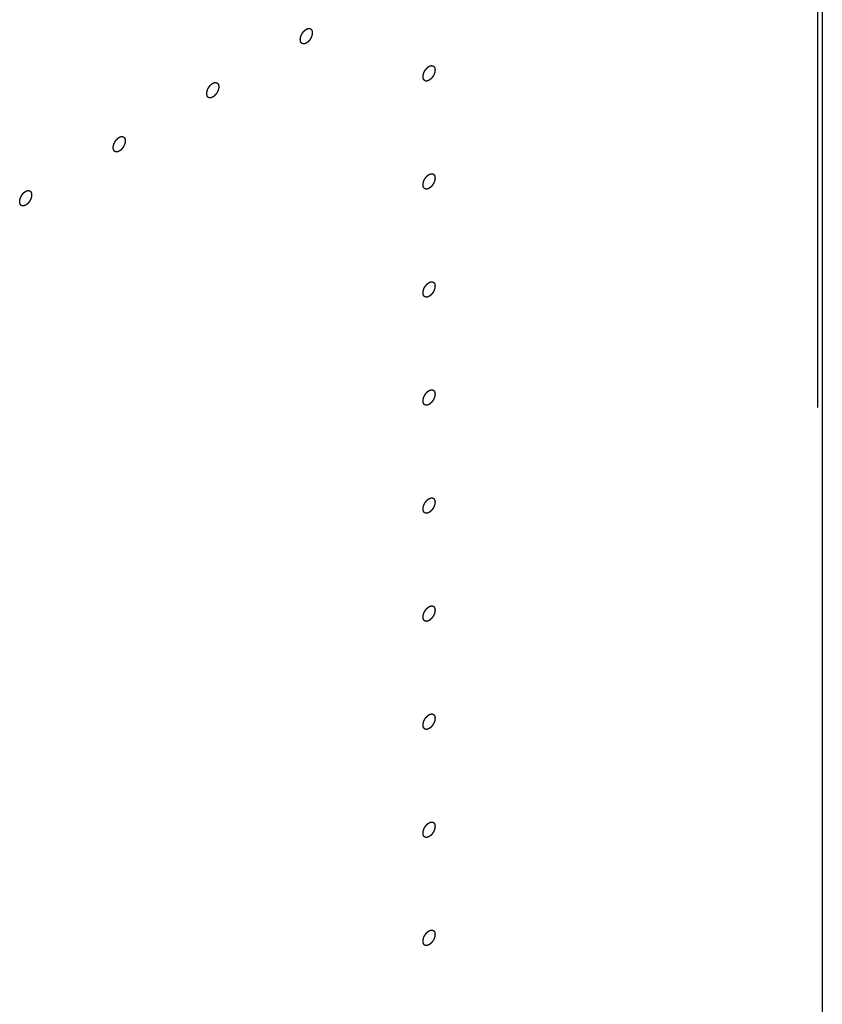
# Model space of a CAD drawing. Header units: inches. Extents: x 5 to 265, y 5 to 171.
# Tile 100 of 212: x 216.6 to 218.11, y 77.91 to 79.77. Entities that reach past the tile are written whole.
import ezdxf

# ---------------------------------------------------------------- set-up
doc = ezdxf.new("R2010")
doc.units = ezdxf.units.IN
doc.header["$LTSCALE"] = 14.96
doc.header["$MEASUREMENT"] = 0
doc.linetypes.add('HIDDEN', pattern=[0.2, 0.1, -0.1])
doc.layers.get('0').update_dxf_attribs({"linetype": 'CONTINUOUS'})
doc.layers.add('08_ALL_COSMETICS', color=7, linetype='CONTINUOUS')
doc.layers.add('DEFAULT_2', color=7, linetype='HIDDEN')

msp = doc.modelspace()

# ---------------------------------------------------------------- linework, layer by layer
at = {"color": 7, "linetype": 'Continuous'}
msp.add_line((218.1123, 71.1956), (218.1123, 137.3323), dxfattribs=at)
at = {"layer": '08_ALL_COSMETICS', "color": 7, "linetype": 'HIDDEN'}
for points in [[(217.1372, 79.7293), (217.1368, 79.7291), (217.1362, 79.7289), (217.1356, 79.7286), (217.1352, 79.7284), (217.135, 79.7282), (217.1347, 79.7282), (217.1343, 79.7281), (217.1339, 79.728), (217.1335, 79.7279), (217.1331, 79.7278), (217.1328, 79.7278), (217.1326, 79.7278), (217.1323, 79.7278), (217.1319, 79.7278), (217.1315, 79.7278), (217.1311, 79.7278), (217.1309, 79.7278), (217.1307, 79.7279), (217.1304, 79.728), (217.13, 79.7282), (217.1297, 79.7283), (217.1294, 79.7284), (217.1292, 79.7285), (217.129, 79.7286), (217.1288, 79.7288), (217.1285, 79.7291), (217.1282, 79.7293), (217.1279, 79.7295), (217.1277, 79.7296), (217.1276, 79.7299), (217.1275, 79.7301), (217.1272, 79.7305), (217.127, 79.7308), (217.1269, 79.7311), (217.1267, 79.7313), (217.1266, 79.7316), (217.1265, 79.7319), (217.1264, 79.7323), (217.1263, 79.7328), (217.1262, 79.7331), (217.1261, 79.7333), (217.126, 79.7337), (217.126, 79.7341), (217.126, 79.7346), (217.1259, 79.7351), (217.1259, 79.7355), (217.1258, 79.7358), (217.1259, 79.7362), (217.1259, 79.7366), (217.126, 79.7371), (217.126, 79.7377), (217.126, 79.7381), (217.126, 79.7385), (217.1261, 79.7388), (217.1262, 79.7393), (217.1264, 79.7399), (217.1266, 79.7406), (217.1267, 79.7413), (217.127, 79.742), (217.1272, 79.7427), (217.1275, 79.7434), (217.1277, 79.7441), (217.1281, 79.7448), (217.1284, 79.7456), (217.1288, 79.7463), (217.1291, 79.747), (217.1296, 79.7476), (217.13, 79.7483), (217.1304, 79.7489), (217.1309, 79.7496), (217.1314, 79.7501), (217.1318, 79.7507), (217.1323, 79.7513), (217.1328, 79.7519), (217.1333, 79.7524), (217.1339, 79.7529), (217.1343, 79.7533), (217.1347, 79.7536), (217.1349, 79.7539), (217.1352, 79.7541), (217.1356, 79.7543), (217.1362, 79.7548), (217.1368, 79.7552), (217.1372, 79.7554)], [(217.1372, 79.7554), (217.1375, 79.7556), (217.1381, 79.7558), (217.1387, 79.7561), (217.1391, 79.7563), (217.1394, 79.7565), (217.1396, 79.7565), (217.14, 79.7566), (217.1404, 79.7567), (217.1409, 79.7568), (217.1412, 79.7568), (217.1415, 79.7569), (217.1417, 79.7569), (217.142, 79.7569), (217.1424, 79.7569), (217.1429, 79.7569), (217.1432, 79.7568), (217.1434, 79.7569), (217.1436, 79.7568), (217.1439, 79.7567), (217.1443, 79.7565), (217.1447, 79.7564), (217.1449, 79.7563), (217.1452, 79.7562), (217.1453, 79.7561), (217.1456, 79.7559), (217.1459, 79.7556), (217.1462, 79.7554), (217.1464, 79.7552), (217.1466, 79.7551), (217.1467, 79.7548), (217.1469, 79.7546), (217.1471, 79.7542), (217.1473, 79.7539), (217.1475, 79.7536), (217.1476, 79.7534), (217.1477, 79.7531), (217.1478, 79.7528), (217.1479, 79.7524), (217.1481, 79.7519), (217.1482, 79.7516), (217.1483, 79.7513), (217.1483, 79.751), (217.1483, 79.7506), (217.1484, 79.7501), (217.1484, 79.7496), (217.1484, 79.7492), (217.1485, 79.7489), (217.1484, 79.7485), (217.1484, 79.7481), (217.1484, 79.7475), (217.1483, 79.747), (217.1483, 79.7465), (217.1483, 79.7462), (217.1482, 79.7459), (217.1481, 79.7454), (217.1479, 79.7448), (217.1478, 79.7441), (217.1477, 79.7434), (217.1474, 79.7427), (217.1471, 79.742), (217.1468, 79.7413), (217.1466, 79.7406), (217.1462, 79.7399), (217.1459, 79.7391), (217.1455, 79.7384), (217.1452, 79.7377), (217.1447, 79.7371), (217.1443, 79.7364), (217.1439, 79.7358), (217.1435, 79.7351), (217.143, 79.7345), (217.1425, 79.734), (217.142, 79.7334), (217.1415, 79.7328), (217.141, 79.7323), (217.1405, 79.7318), (217.14, 79.7314), (217.1397, 79.7311), (217.1394, 79.7308), (217.1391, 79.7306), (217.1387, 79.7304), (217.1381, 79.7299), (217.1375, 79.7295), (217.1372, 79.7293)], [(217.3691, 79.6591), (217.3687, 79.6589), (217.3682, 79.6586), (217.3675, 79.6583), (217.3672, 79.6582), (217.3669, 79.658), (217.3666, 79.658), (217.3663, 79.6579), (217.3658, 79.6578), (217.3654, 79.6577), (217.365, 79.6576), (217.3648, 79.6575), (217.3645, 79.6576), (217.3642, 79.6576), (217.3638, 79.6576), (217.3634, 79.6576), (217.3631, 79.6576), (217.3628, 79.6576), (217.3626, 79.6577), (217.3623, 79.6578), (217.362, 79.658), (217.3616, 79.6581), (217.3613, 79.6582), (217.3611, 79.6583), (217.3609, 79.6584), (217.3607, 79.6586), (217.3604, 79.6589), (217.3601, 79.6591), (217.3599, 79.6593), (217.3597, 79.6594), (217.3596, 79.6596), (217.3594, 79.6599), (217.3592, 79.6603), (217.359, 79.6606), (217.3588, 79.6609), (217.3586, 79.6611), (217.3586, 79.6613), (217.3585, 79.6617), (217.3583, 79.6621), (217.3582, 79.6625), (217.3581, 79.6629), (217.358, 79.6631), (217.358, 79.6635), (217.3579, 79.6639), (217.3579, 79.6644), (217.3578, 79.6649), (217.3578, 79.6653), (217.3578, 79.6656), (217.3578, 79.6659), (217.3578, 79.6664), (217.3579, 79.6669), (217.3579, 79.6675), (217.358, 79.6679), (217.358, 79.6683), (217.3581, 79.6686), (217.3582, 79.6691), (217.3583, 79.6697), (217.3585, 79.6704), (217.3586, 79.6711), (217.3589, 79.6718), (217.3591, 79.6725), (217.3594, 79.6732), (217.3596, 79.6739), (217.36, 79.6746), (217.3604, 79.6753), (217.3607, 79.676), (217.3611, 79.6768), (217.3615, 79.6774), (217.3619, 79.678), (217.3624, 79.6787), (217.3628, 79.6794), (217.3633, 79.6799), (217.3638, 79.6805), (217.3643, 79.6811), (217.3647, 79.6817), (217.3653, 79.6822), (217.3658, 79.6827), (217.3662, 79.6831), (217.3666, 79.6834), (217.3669, 79.6837), (217.3671, 79.6838), (217.3675, 79.6841), (217.3682, 79.6845), (217.3687, 79.6849), (217.3691, 79.6852)], [(217.3691, 79.6852), (217.3695, 79.6854), (217.37, 79.6856), (217.3707, 79.6859), (217.371, 79.6861), (217.3713, 79.6862), (217.3716, 79.6863), (217.3719, 79.6864), (217.3723, 79.6864), (217.3728, 79.6866), (217.3731, 79.6866), (217.3734, 79.6867), (217.3736, 79.6867), (217.374, 79.6867), (217.3744, 79.6867), (217.3748, 79.6866), (217.3751, 79.6866), (217.3754, 79.6866), (217.3756, 79.6865), (217.3759, 79.6864), (217.3762, 79.6863), (217.3766, 79.6862), (217.3769, 79.6861), (217.3771, 79.686), (217.3773, 79.6858), (217.3775, 79.6856), (217.3778, 79.6854), (217.3781, 79.6852), (217.3783, 79.685), (217.3785, 79.6848), (217.3786, 79.6846), (217.3788, 79.6843), (217.379, 79.684), (217.3792, 79.6837), (217.3794, 79.6834), (217.3796, 79.6832), (217.3796, 79.6829), (217.3797, 79.6826), (217.3799, 79.6821), (217.38, 79.6817), (217.3801, 79.6814), (217.3802, 79.6811), (217.3802, 79.6808), (217.3803, 79.6804), (217.3803, 79.6799), (217.3803, 79.6794), (217.3804, 79.679), (217.3804, 79.6787), (217.3804, 79.6783), (217.3803, 79.6779), (217.3803, 79.6773), (217.3803, 79.6768), (217.3802, 79.6763), (217.3802, 79.676), (217.3801, 79.6756), (217.38, 79.6752), (217.3799, 79.6746), (217.3797, 79.6739), (217.3796, 79.6732), (217.3793, 79.6725), (217.379, 79.6718), (217.3788, 79.671), (217.3785, 79.6703), (217.3782, 79.6696), (217.3778, 79.6689), (217.3774, 79.6682), (217.3771, 79.6675), (217.3767, 79.6669), (217.3762, 79.6662), (217.3758, 79.6656), (217.3754, 79.6649), (217.3749, 79.6643), (217.3744, 79.6637), (217.3739, 79.6632), (217.3735, 79.6625), (217.3729, 79.6621), (217.3724, 79.6616), (217.3719, 79.6612), (217.3716, 79.6609), (217.3713, 79.6606), (217.371, 79.6604), (217.3707, 79.6602), (217.37, 79.6597), (217.3695, 79.6593), (217.3691, 79.6591)], [(216.9604, 79.6272), (216.96, 79.6271), (216.9595, 79.6268), (216.9588, 79.6265), (216.9585, 79.6263), (216.9582, 79.6262), (216.9579, 79.6261), (216.9576, 79.6261), (216.9571, 79.626), (216.9567, 79.6259), (216.9563, 79.6258), (216.9561, 79.6257), (216.9558, 79.6257), (216.9555, 79.6257), (216.9551, 79.6258), (216.9547, 79.6258), (216.9544, 79.6258), (216.9541, 79.6258), (216.9539, 79.6259), (216.9536, 79.626), (216.9533, 79.6261), (216.9529, 79.6262), (216.9526, 79.6264), (216.9524, 79.6264), (216.9522, 79.6266), (216.952, 79.6268), (216.9517, 79.627), (216.9514, 79.6272), (216.9512, 79.6275), (216.951, 79.6276), (216.9509, 79.6278), (216.9507, 79.6281), (216.9505, 79.6284), (216.9502, 79.6288), (216.9501, 79.629), (216.9499, 79.6292), (216.9499, 79.6295), (216.9498, 79.6298), (216.9496, 79.6303), (216.9495, 79.6307), (216.9494, 79.631), (216.9493, 79.6313), (216.9493, 79.6316), (216.9492, 79.632), (216.9492, 79.6325), (216.9491, 79.633), (216.9491, 79.6334), (216.9491, 79.6337), (216.9491, 79.6341), (216.9491, 79.6345), (216.9492, 79.6351), (216.9492, 79.6356), (216.9493, 79.6361), (216.9493, 79.6364), (216.9494, 79.6368), (216.9495, 79.6372), (216.9496, 79.6378), (216.9498, 79.6385), (216.9499, 79.6392), (216.9502, 79.6399), (216.9504, 79.6407), (216.9507, 79.6414), (216.9509, 79.6421), (216.9513, 79.6428), (216.9517, 79.6435), (216.952, 79.6442), (216.9524, 79.6449), (216.9528, 79.6456), (216.9532, 79.6462), (216.9537, 79.6469), (216.9541, 79.6475), (216.9546, 79.6481), (216.9551, 79.6487), (216.9556, 79.6492), (216.956, 79.6499), (216.9566, 79.6503), (216.9571, 79.6508), (216.9575, 79.6512), (216.9579, 79.6516), (216.9581, 79.6518), (216.9584, 79.652), (216.9588, 79.6523), (216.9595, 79.6527), (216.96, 79.6531), (216.9604, 79.6534)], [(216.9604, 79.6534), (216.9608, 79.6535), (216.9613, 79.6538), (216.9619, 79.6541), (216.9623, 79.6542), (216.9626, 79.6544), (216.9628, 79.6544), (216.9632, 79.6545), (216.9636, 79.6546), (216.9641, 79.6547), (216.9644, 79.6548), (216.9647, 79.6549), (216.9649, 79.6548), (216.9653, 79.6548), (216.9657, 79.6548), (216.9661, 79.6548), (216.9664, 79.6548), (216.9667, 79.6548), (216.9669, 79.6547), (216.9672, 79.6546), (216.9675, 79.6545), (216.9679, 79.6543), (216.9682, 79.6542), (216.9684, 79.6542), (216.9686, 79.654), (216.9688, 79.6538), (216.9691, 79.6536), (216.9694, 79.6533), (216.9696, 79.6531), (216.9698, 79.653), (216.9699, 79.6528), (216.9701, 79.6525), (216.9703, 79.6522), (216.9705, 79.6518), (216.9707, 79.6515), (216.9708, 79.6514), (216.9709, 79.6511), (216.971, 79.6507), (216.9712, 79.6503), (216.9713, 79.6499), (216.9714, 79.6495), (216.9715, 79.6493), (216.9715, 79.649), (216.9715, 79.6486), (216.9716, 79.648), (216.9716, 79.6475), (216.9717, 79.6471), (216.9717, 79.6468), (216.9717, 79.6465), (216.9716, 79.646), (216.9716, 79.6455), (216.9716, 79.6449), (216.9715, 79.6445), (216.9715, 79.6442), (216.9714, 79.6438), (216.9713, 79.6433), (216.9712, 79.6428), (216.971, 79.642), (216.9709, 79.6413), (216.9706, 79.6406), (216.9703, 79.6399), (216.9701, 79.6392), (216.9698, 79.6385), (216.9694, 79.6378), (216.9691, 79.6371), (216.9687, 79.6364), (216.9684, 79.6357), (216.968, 79.635), (216.9675, 79.6344), (216.9671, 79.6337), (216.9667, 79.633), (216.9662, 79.6325), (216.9657, 79.6319), (216.9652, 79.6313), (216.9647, 79.6307), (216.9642, 79.6303), (216.9637, 79.6298), (216.9632, 79.6293), (216.9629, 79.629), (216.9626, 79.6288), (216.9623, 79.6286), (216.962, 79.6283), (216.9613, 79.6279), (216.9608, 79.6275), (216.9604, 79.6272)], [(216.7836, 79.5252), (216.7832, 79.525), (216.7827, 79.5247), (216.7821, 79.5244), (216.7817, 79.5243), (216.7814, 79.5241), (216.7812, 79.5241), (216.7808, 79.524), (216.7804, 79.5239), (216.7799, 79.5238), (216.7796, 79.5237), (216.7793, 79.5236), (216.7791, 79.5237), (216.7787, 79.5237), (216.7783, 79.5237), (216.7779, 79.5237), (216.7776, 79.5237), (216.7773, 79.5237), (216.7771, 79.5238), (216.7768, 79.5239), (216.7765, 79.5241), (216.7761, 79.5242), (216.7758, 79.5243), (216.7756, 79.5244), (216.7754, 79.5245), (216.7752, 79.5247), (216.7749, 79.525), (216.7746, 79.5252), (216.7744, 79.5254), (216.7742, 79.5255), (216.7741, 79.5257), (216.7739, 79.526), (216.7737, 79.5264), (216.7735, 79.5267), (216.7733, 79.527), (216.7732, 79.5272), (216.7731, 79.5274), (216.773, 79.5278), (216.7728, 79.5282), (216.7727, 79.5286), (216.7726, 79.529), (216.7725, 79.5292), (216.7725, 79.5296), (216.7725, 79.53), (216.7724, 79.5305), (216.7724, 79.531), (216.7723, 79.5314), (216.7723, 79.5317), (216.7723, 79.532), (216.7724, 79.5325), (216.7724, 79.533), (216.7724, 79.5336), (216.7725, 79.534), (216.7725, 79.5343), (216.7726, 79.5347), (216.7727, 79.5352), (216.7728, 79.5358), (216.773, 79.5365), (216.7731, 79.5372), (216.7734, 79.5379), (216.7737, 79.5386), (216.7739, 79.5393), (216.7742, 79.54), (216.7746, 79.5407), (216.7749, 79.5414), (216.7753, 79.5421), (216.7756, 79.5429), (216.776, 79.5435), (216.7765, 79.5441), (216.7769, 79.5448), (216.7773, 79.5455), (216.7778, 79.546), (216.7783, 79.5466), (216.7788, 79.5472), (216.7793, 79.5478), (216.7798, 79.5483), (216.7803, 79.5488), (216.7808, 79.5492), (216.7811, 79.5495), (216.7814, 79.5498), (216.7817, 79.5499), (216.782, 79.5502), (216.7827, 79.5506), (216.7832, 79.551), (216.7836, 79.5513)], [(216.7836, 79.5513), (216.784, 79.5515), (216.7845, 79.5517), (216.7852, 79.552), (216.7855, 79.5522), (216.7858, 79.5523), (216.7861, 79.5524), (216.7864, 79.5525), (216.7869, 79.5525), (216.7873, 79.5527), (216.7877, 79.5527), (216.7879, 79.5528), (216.7882, 79.5528), (216.7885, 79.5528), (216.7889, 79.5528), (216.7893, 79.5527), (216.7896, 79.5527), (216.7899, 79.5527), (216.7901, 79.5526), (216.7904, 79.5525), (216.7907, 79.5524), (216.7911, 79.5523), (216.7914, 79.5522), (216.7916, 79.5521), (216.7918, 79.5519), (216.792, 79.5517), (216.7923, 79.5515), (216.7926, 79.5513), (216.7928, 79.5511), (216.793, 79.5509), (216.7931, 79.5507), (216.7933, 79.5504), (216.7935, 79.5501), (216.7938, 79.5498), (216.7939, 79.5495), (216.7941, 79.5493), (216.7941, 79.549), (216.7942, 79.5487), (216.7944, 79.5482), (216.7945, 79.5478), (216.7946, 79.5475), (216.7947, 79.5472), (216.7947, 79.5469), (216.7948, 79.5465), (216.7948, 79.546), (216.7949, 79.5455), (216.7949, 79.5451), (216.7949, 79.5448), (216.7949, 79.5444), (216.7949, 79.544), (216.7948, 79.5434), (216.7948, 79.5429), (216.7947, 79.5424), (216.7947, 79.5421), (216.7946, 79.5417), (216.7945, 79.5413), (216.7944, 79.5407), (216.7942, 79.54), (216.7941, 79.5393), (216.7938, 79.5386), (216.7936, 79.5379), (216.7933, 79.5371), (216.7931, 79.5364), (216.7927, 79.5357), (216.7923, 79.535), (216.792, 79.5343), (216.7916, 79.5336), (216.7912, 79.533), (216.7908, 79.5323), (216.7903, 79.5317), (216.7899, 79.531), (216.7894, 79.5304), (216.7889, 79.5298), (216.7884, 79.5293), (216.788, 79.5286), (216.7874, 79.5282), (216.7869, 79.5277), (216.7865, 79.5273), (216.7861, 79.527), (216.7859, 79.5267), (216.7856, 79.5265), (216.7852, 79.5263), (216.7845, 79.5258), (216.784, 79.5254), (216.7836, 79.5252)], [(217.3691, 79.4549), (217.3687, 79.4548), (217.3682, 79.4545), (217.3675, 79.4542), (217.3672, 79.454), (217.3669, 79.4539), (217.3666, 79.4539), (217.3663, 79.4538), (217.3658, 79.4537), (217.3654, 79.4536), (217.365, 79.4535), (217.3648, 79.4534), (217.3645, 79.4534), (217.3642, 79.4535), (217.3638, 79.4535), (217.3634, 79.4535), (217.3631, 79.4535), (217.3628, 79.4535), (217.3626, 79.4536), (217.3623, 79.4537), (217.362, 79.4538), (217.3616, 79.454), (217.3613, 79.4541), (217.3611, 79.4541), (217.3609, 79.4543), (217.3607, 79.4545), (217.3604, 79.4547), (217.3601, 79.455), (217.3599, 79.4552), (217.3597, 79.4553), (217.3596, 79.4555), (217.3594, 79.4558), (217.3592, 79.4561), (217.359, 79.4565), (217.3588, 79.4567), (217.3586, 79.4569), (217.3586, 79.4572), (217.3585, 79.4575), (217.3583, 79.458), (217.3582, 79.4584), (217.3581, 79.4588), (217.358, 79.459), (217.358, 79.4593), (217.3579, 79.4597), (217.3579, 79.4602), (217.3578, 79.4608), (217.3578, 79.4612), (217.3578, 79.4615), (217.3578, 79.4618), (217.3578, 79.4622), (217.3579, 79.4628), (217.3579, 79.4634), (217.358, 79.4638), (217.358, 79.4641), (217.3581, 79.4645), (217.3582, 79.4649), (217.3583, 79.4655), (217.3585, 79.4662), (217.3586, 79.4669), (217.3589, 79.4677), (217.3591, 79.4684), (217.3594, 79.4691), (217.3596, 79.4698), (217.36, 79.4705), (217.3604, 79.4712), (217.3607, 79.4719), (217.3611, 79.4726), (217.3615, 79.4733), (217.3619, 79.4739), (217.3624, 79.4746), (217.3628, 79.4752), (217.3633, 79.4758), (217.3638, 79.4764), (217.3643, 79.477), (217.3647, 79.4776), (217.3653, 79.478), (217.3658, 79.4785), (217.3662, 79.4789), (217.3666, 79.4793), (217.3669, 79.4795), (217.3671, 79.4797), (217.3675, 79.48), (217.3682, 79.4804), (217.3687, 79.4808), (217.3691, 79.4811)], [(217.3691, 79.4811), (217.3695, 79.4812), (217.37, 79.4815), (217.3707, 79.4818), (217.371, 79.482), (217.3713, 79.4821), (217.3716, 79.4821), (217.3719, 79.4822), (217.3723, 79.4823), (217.3728, 79.4824), (217.3731, 79.4825), (217.3734, 79.4826), (217.3736, 79.4826), (217.374, 79.4825), (217.3744, 79.4825), (217.3748, 79.4825), (217.3751, 79.4825), (217.3754, 79.4825), (217.3756, 79.4824), (217.3759, 79.4823), (217.3762, 79.4822), (217.3766, 79.482), (217.3769, 79.4819), (217.3771, 79.4819), (217.3773, 79.4817), (217.3775, 79.4815), (217.3778, 79.4813), (217.3781, 79.481), (217.3783, 79.4808), (217.3785, 79.4807), (217.3786, 79.4805), (217.3788, 79.4802), (217.379, 79.4799), (217.3792, 79.4795), (217.3794, 79.4793), (217.3796, 79.4791), (217.3796, 79.4788), (217.3797, 79.4785), (217.3799, 79.478), (217.38, 79.4776), (217.3801, 79.4772), (217.3802, 79.477), (217.3802, 79.4767), (217.3803, 79.4763), (217.3803, 79.4758), (217.3803, 79.4752), (217.3804, 79.4748), (217.3804, 79.4745), (217.3804, 79.4742), (217.3803, 79.4738), (217.3803, 79.4732), (217.3803, 79.4726), (217.3802, 79.4722), (217.3802, 79.4719), (217.3801, 79.4715), (217.38, 79.4711), (217.3799, 79.4705), (217.3797, 79.4698), (217.3796, 79.4691), (217.3793, 79.4683), (217.379, 79.4676), (217.3788, 79.4669), (217.3785, 79.4662), (217.3782, 79.4655), (217.3778, 79.4648), (217.3774, 79.4641), (217.3771, 79.4634), (217.3767, 79.4627), (217.3762, 79.4621), (217.3758, 79.4614), (217.3754, 79.4608), (217.3749, 79.4602), (217.3744, 79.4596), (217.3739, 79.459), (217.3735, 79.4584), (217.3729, 79.458), (217.3724, 79.4575), (217.3719, 79.4571), (217.3716, 79.4567), (217.3713, 79.4565), (217.371, 79.4563), (217.3707, 79.456), (217.37, 79.4556), (217.3695, 79.4552), (217.3691, 79.4549)], [(216.6068, 79.4231), (216.6065, 79.4229), (216.6059, 79.4227), (216.6053, 79.4224), (216.6049, 79.4222), (216.6046, 79.4221), (216.6044, 79.422), (216.604, 79.4219), (216.6036, 79.4218), (216.6031, 79.4217), (216.6028, 79.4217), (216.6025, 79.4216), (216.6023, 79.4216), (216.602, 79.4216), (216.6016, 79.4216), (216.6011, 79.4216), (216.6008, 79.4217), (216.6006, 79.4216), (216.6004, 79.4218), (216.6001, 79.4219), (216.5997, 79.422), (216.5993, 79.4221), (216.5991, 79.4222), (216.5988, 79.4223), (216.5987, 79.4225), (216.5984, 79.4226), (216.5981, 79.4229), (216.5978, 79.4231), (216.5976, 79.4233), (216.5974, 79.4235), (216.5973, 79.4237), (216.5971, 79.4239), (216.5969, 79.4243), (216.5967, 79.4246), (216.5965, 79.4249), (216.5964, 79.4251), (216.5963, 79.4254), (216.5962, 79.4257), (216.5961, 79.4261), (216.5959, 79.4266), (216.5958, 79.4269), (216.5957, 79.4272), (216.5957, 79.4275), (216.5957, 79.4279), (216.5956, 79.4284), (216.5956, 79.4289), (216.5956, 79.4293), (216.5955, 79.4296), (216.5956, 79.43), (216.5956, 79.4304), (216.5956, 79.431), (216.5957, 79.4315), (216.5957, 79.432), (216.5957, 79.4323), (216.5958, 79.4326), (216.5959, 79.4331), (216.5961, 79.4337), (216.5962, 79.4344), (216.5963, 79.4351), (216.5966, 79.4358), (216.5969, 79.4365), (216.5972, 79.4372), (216.5974, 79.438), (216.5978, 79.4387), (216.5981, 79.4394), (216.5985, 79.4401), (216.5988, 79.4408), (216.5993, 79.4414), (216.5997, 79.4421), (216.6001, 79.4427), (216.6005, 79.4434), (216.601, 79.444), (216.6015, 79.4446), (216.602, 79.4451), (216.6025, 79.4457), (216.603, 79.4462), (216.6035, 79.4467), (216.604, 79.4471), (216.6043, 79.4474), (216.6046, 79.4477), (216.6049, 79.4479), (216.6053, 79.4481), (216.6059, 79.4486), (216.6065, 79.449), (216.6068, 79.4492)], [(216.6068, 79.4492), (216.6072, 79.4494), (216.6078, 79.4497), (216.6084, 79.45), (216.6088, 79.4501), (216.609, 79.4503), (216.6093, 79.4503), (216.6097, 79.4504), (216.6101, 79.4505), (216.6105, 79.4506), (216.6109, 79.4507), (216.6112, 79.4508), (216.6114, 79.4507), (216.6117, 79.4507), (216.6121, 79.4507), (216.6125, 79.4507), (216.6129, 79.4507), (216.6131, 79.4507), (216.6133, 79.4506), (216.6136, 79.4505), (216.614, 79.4503), (216.6143, 79.4502), (216.6146, 79.4501), (216.6148, 79.45), (216.615, 79.4499), (216.6152, 79.4497), (216.6155, 79.4494), (216.6158, 79.4492), (216.6161, 79.449), (216.6163, 79.4489), (216.6164, 79.4486), (216.6165, 79.4484), (216.6168, 79.448), (216.617, 79.4477), (216.6171, 79.4474), (216.6173, 79.4472), (216.6174, 79.447), (216.6175, 79.4466), (216.6176, 79.4462), (216.6177, 79.4458), (216.6178, 79.4454), (216.6179, 79.4452), (216.6179, 79.4448), (216.618, 79.4444), (216.618, 79.4439), (216.6181, 79.4434), (216.6181, 79.443), (216.6182, 79.4427), (216.6181, 79.4424), (216.6181, 79.4419), (216.618, 79.4414), (216.618, 79.4408), (216.618, 79.4404), (216.6179, 79.44), (216.6179, 79.4397), (216.6177, 79.4392), (216.6176, 79.4386), (216.6174, 79.4379), (216.6173, 79.4372), (216.617, 79.4365), (216.6168, 79.4358), (216.6165, 79.4351), (216.6163, 79.4344), (216.6159, 79.4337), (216.6156, 79.433), (216.6152, 79.4323), (216.6149, 79.4315), (216.6144, 79.4309), (216.614, 79.4302), (216.6136, 79.4296), (216.6131, 79.4289), (216.6126, 79.4284), (216.6122, 79.4278), (216.6117, 79.4272), (216.6112, 79.4266), (216.6107, 79.4261), (216.6101, 79.4256), (216.6097, 79.4252), (216.6093, 79.4249), (216.6091, 79.4246), (216.6088, 79.4245), (216.6084, 79.4242), (216.6078, 79.4237), (216.6072, 79.4234), (216.6068, 79.4231)], [(217.3691, 79.2508), (217.3687, 79.2506), (217.3682, 79.2504), (217.3675, 79.2501), (217.3672, 79.2499), (217.3669, 79.2498), (217.3666, 79.2497), (217.3663, 79.2496), (217.3658, 79.2496), (217.3654, 79.2494), (217.365, 79.2494), (217.3648, 79.2493), (217.3645, 79.2493), (217.3642, 79.2493), (217.3638, 79.2493), (217.3634, 79.2494), (217.3631, 79.2494), (217.3628, 79.2494), (217.3626, 79.2495), (217.3623, 79.2496), (217.362, 79.2497), (217.3616, 79.2498), (217.3613, 79.2499), (217.3611, 79.25), (217.3609, 79.2502), (217.3607, 79.2504), (217.3604, 79.2506), (217.3601, 79.2508), (217.3599, 79.251), (217.3597, 79.2512), (217.3596, 79.2514), (217.3594, 79.2517), (217.3592, 79.252), (217.359, 79.2523), (217.3588, 79.2526), (217.3586, 79.2528), (217.3586, 79.2531), (217.3585, 79.2534), (217.3583, 79.2539), (217.3582, 79.2543), (217.3581, 79.2546), (217.358, 79.2549), (217.358, 79.2552), (217.3579, 79.2556), (217.3579, 79.2561), (217.3578, 79.2566), (217.3578, 79.257), (217.3578, 79.2573), (217.3578, 79.2577), (217.3578, 79.2581), (217.3579, 79.2587), (217.3579, 79.2592), (217.358, 79.2597), (217.358, 79.26), (217.3581, 79.2604), (217.3582, 79.2608), (217.3583, 79.2614), (217.3585, 79.2621), (217.3586, 79.2628), (217.3589, 79.2635), (217.3591, 79.2642), (217.3594, 79.265), (217.3596, 79.2657), (217.36, 79.2664), (217.3604, 79.2671), (217.3607, 79.2678), (217.3611, 79.2685), (217.3615, 79.2691), (217.3619, 79.2698), (217.3624, 79.2704), (217.3628, 79.2711), (217.3633, 79.2717), (217.3638, 79.2723), (217.3643, 79.2728), (217.3647, 79.2735), (217.3653, 79.2739), (217.3658, 79.2744), (217.3662, 79.2748), (217.3666, 79.2751), (217.3669, 79.2754), (217.3671, 79.2756), (217.3675, 79.2758), (217.3682, 79.2763), (217.3687, 79.2767), (217.3691, 79.2769)], [(217.3691, 79.2769), (217.3695, 79.2771), (217.37, 79.2774), (217.3707, 79.2777), (217.371, 79.2778), (217.3713, 79.278), (217.3716, 79.278), (217.3719, 79.2781), (217.3723, 79.2782), (217.3728, 79.2783), (217.3731, 79.2784), (217.3734, 79.2785), (217.3736, 79.2784), (217.374, 79.2784), (217.3744, 79.2784), (217.3748, 79.2784), (217.3751, 79.2784), (217.3754, 79.2784), (217.3756, 79.2783), (217.3759, 79.2782), (217.3762, 79.278), (217.3766, 79.2779), (217.3769, 79.2778), (217.3771, 79.2777), (217.3773, 79.2776), (217.3775, 79.2774), (217.3778, 79.2771), (217.3781, 79.2769), (217.3783, 79.2767), (217.3785, 79.2766), (217.3786, 79.2764), (217.3788, 79.2761), (217.379, 79.2757), (217.3792, 79.2754), (217.3794, 79.2751), (217.3796, 79.2749), (217.3796, 79.2747), (217.3797, 79.2743), (217.3799, 79.2739), (217.38, 79.2735), (217.3801, 79.2731), (217.3802, 79.2729), (217.3802, 79.2725), (217.3803, 79.2721), (217.3803, 79.2716), (217.3803, 79.2711), (217.3804, 79.2707), (217.3804, 79.2704), (217.3804, 79.2701), (217.3803, 79.2696), (217.3803, 79.2691), (217.3803, 79.2685), (217.3802, 79.2681), (217.3802, 79.2677), (217.3801, 79.2674), (217.38, 79.2669), (217.3799, 79.2663), (217.3797, 79.2656), (217.3796, 79.2649), (217.3793, 79.2642), (217.379, 79.2635), (217.3788, 79.2628), (217.3785, 79.2621), (217.3782, 79.2614), (217.3778, 79.2607), (217.3774, 79.26), (217.3771, 79.2592), (217.3767, 79.2586), (217.3762, 79.258), (217.3758, 79.2573), (217.3754, 79.2566), (217.3749, 79.2561), (217.3744, 79.2555), (217.3739, 79.2549), (217.3735, 79.2543), (217.3729, 79.2538), (217.3724, 79.2533), (217.3719, 79.2529), (217.3716, 79.2526), (217.3713, 79.2523), (217.371, 79.2522), (217.3707, 79.2519), (217.37, 79.2515), (217.3695, 79.2511), (217.3691, 79.2508)], [(217.3691, 79.0467), (217.3687, 79.0465), (217.3682, 79.0463), (217.3675, 79.046), (217.3672, 79.0458), (217.3669, 79.0456), (217.3666, 79.0456), (217.3663, 79.0455), (217.3658, 79.0454), (217.3654, 79.0453), (217.365, 79.0452), (217.3648, 79.0452), (217.3645, 79.0452), (217.3642, 79.0452), (217.3638, 79.0452), (217.3634, 79.0452), (217.3631, 79.0452), (217.3628, 79.0452), (217.3626, 79.0453), (217.3623, 79.0454), (217.362, 79.0456), (217.3616, 79.0457), (217.3613, 79.0458), (217.3611, 79.0459), (217.3609, 79.046), (217.3607, 79.0462), (217.3604, 79.0465), (217.3601, 79.0467), (217.3599, 79.0469), (217.3597, 79.047), (217.3596, 79.0473), (217.3594, 79.0475), (217.3592, 79.0479), (217.359, 79.0482), (217.3588, 79.0485), (217.3586, 79.0487), (217.3586, 79.049), (217.3585, 79.0493), (217.3583, 79.0497), (217.3582, 79.0502), (217.3581, 79.0505), (217.358, 79.0507), (217.358, 79.0511), (217.3579, 79.0515), (217.3579, 79.052), (217.3578, 79.0525), (217.3578, 79.0529), (217.3578, 79.0532), (217.3578, 79.0536), (217.3578, 79.054), (217.3579, 79.0545), (217.3579, 79.0551), (217.358, 79.0555), (217.358, 79.0559), (217.3581, 79.0562), (217.3582, 79.0567), (217.3583, 79.0573), (217.3585, 79.058), (217.3586, 79.0587), (217.3589, 79.0594), (217.3591, 79.0601), (217.3594, 79.0608), (217.3596, 79.0615), (217.36, 79.0622), (217.3604, 79.063), (217.3607, 79.0637), (217.3611, 79.0644), (217.3615, 79.065), (217.3619, 79.0657), (217.3624, 79.0663), (217.3628, 79.067), (217.3633, 79.0675), (217.3638, 79.0681), (217.3643, 79.0687), (217.3647, 79.0693), (217.3653, 79.0698), (217.3658, 79.0703), (217.3662, 79.0707), (217.3666, 79.071), (217.3669, 79.0713), (217.3671, 79.0715), (217.3675, 79.0717), (217.3682, 79.0722), (217.3687, 79.0726), (217.3691, 79.0728)], [(217.3691, 79.0728), (217.3695, 79.073), (217.37, 79.0732), (217.3707, 79.0735), (217.371, 79.0737), (217.3713, 79.0739), (217.3716, 79.0739), (217.3719, 79.074), (217.3723, 79.0741), (217.3728, 79.0742), (217.3731, 79.0743), (217.3734, 79.0743), (217.3736, 79.0743), (217.374, 79.0743), (217.3744, 79.0743), (217.3748, 79.0743), (217.3751, 79.0742), (217.3754, 79.0743), (217.3756, 79.0742), (217.3759, 79.0741), (217.3762, 79.0739), (217.3766, 79.0738), (217.3769, 79.0737), (217.3771, 79.0736), (217.3773, 79.0735), (217.3775, 79.0733), (217.3778, 79.073), (217.3781, 79.0728), (217.3783, 79.0726), (217.3785, 79.0725), (217.3786, 79.0722), (217.3788, 79.072), (217.379, 79.0716), (217.3792, 79.0713), (217.3794, 79.071), (217.3796, 79.0708), (217.3796, 79.0705), (217.3797, 79.0702), (217.3799, 79.0698), (217.38, 79.0693), (217.3801, 79.069), (217.3802, 79.0687), (217.3802, 79.0684), (217.3803, 79.068), (217.3803, 79.0675), (217.3803, 79.067), (217.3804, 79.0666), (217.3804, 79.0663), (217.3804, 79.0659), (217.3803, 79.0655), (217.3803, 79.0649), (217.3803, 79.0644), (217.3802, 79.064), (217.3802, 79.0636), (217.3801, 79.0633), (217.38, 79.0628), (217.3799, 79.0622), (217.3797, 79.0615), (217.3796, 79.0608), (217.3793, 79.0601), (217.379, 79.0594), (217.3788, 79.0587), (217.3785, 79.058), (217.3782, 79.0573), (217.3778, 79.0565), (217.3774, 79.0558), (217.3771, 79.0551), (217.3767, 79.0545), (217.3762, 79.0538), (217.3758, 79.0532), (217.3754, 79.0525), (217.3749, 79.052), (217.3744, 79.0514), (217.3739, 79.0508), (217.3735, 79.0502), (217.3729, 79.0497), (217.3724, 79.0492), (217.3719, 79.0488), (217.3716, 79.0485), (217.3713, 79.0482), (217.371, 79.048), (217.3707, 79.0478), (217.37, 79.0473), (217.3695, 79.0469), (217.3691, 79.0467)], [(217.3691, 78.8426), (217.3687, 78.8424), (217.3682, 78.8421), (217.3675, 78.8418), (217.3672, 78.8417), (217.3669, 78.8415), (217.3666, 78.8415), (217.3663, 78.8414), (217.3658, 78.8413), (217.3654, 78.8412), (217.365, 78.8411), (217.3648, 78.841), (217.3645, 78.8411), (217.3642, 78.8411), (217.3638, 78.8411), (217.3634, 78.8411), (217.3631, 78.8411), (217.3628, 78.8411), (217.3626, 78.8412), (217.3623, 78.8413), (217.362, 78.8414), (217.3616, 78.8416), (217.3613, 78.8417), (217.3611, 78.8417), (217.3609, 78.8419), (217.3607, 78.8421), (217.3604, 78.8423), (217.3601, 78.8426), (217.3599, 78.8428), (217.3597, 78.8429), (217.3596, 78.8431), (217.3594, 78.8434), (217.3592, 78.8438), (217.359, 78.8441), (217.3588, 78.8444), (217.3586, 78.8446), (217.3586, 78.8448), (217.3585, 78.8452), (217.3583, 78.8456), (217.3582, 78.846), (217.3581, 78.8464), (217.358, 78.8466), (217.358, 78.8469), (217.3579, 78.8474), (217.3579, 78.8479), (217.3578, 78.8484), (217.3578, 78.8488), (217.3578, 78.8491), (217.3578, 78.8494), (217.3578, 78.8499), (217.3579, 78.8504), (217.3579, 78.851), (217.358, 78.8514), (217.358, 78.8517), (217.3581, 78.8521), (217.3582, 78.8526), (217.3583, 78.8532), (217.3585, 78.8539), (217.3586, 78.8546), (217.3589, 78.8553), (217.3591, 78.856), (217.3594, 78.8567), (217.3596, 78.8574), (217.36, 78.8581), (217.3604, 78.8588), (217.3607, 78.8595), (217.3611, 78.8603), (217.3615, 78.8609), (217.3619, 78.8615), (217.3624, 78.8622), (217.3628, 78.8629), (217.3633, 78.8634), (217.3638, 78.864), (217.3643, 78.8646), (217.3647, 78.8652), (217.3653, 78.8657), (217.3658, 78.8662), (217.3662, 78.8666), (217.3666, 78.8669), (217.3669, 78.8672), (217.3671, 78.8673), (217.3675, 78.8676), (217.3682, 78.868), (217.3687, 78.8684), (217.3691, 78.8687)], [(217.3691, 78.8687), (217.3695, 78.8689), (217.37, 78.8691), (217.3707, 78.8694), (217.371, 78.8696), (217.3713, 78.8697), (217.3716, 78.8698), (217.3719, 78.8699), (217.3723, 78.8699), (217.3728, 78.8701), (217.3731, 78.8701), (217.3734, 78.8702), (217.3736, 78.8702), (217.374, 78.8702), (217.3744, 78.8702), (217.3748, 78.8701), (217.3751, 78.8701), (217.3754, 78.8701), (217.3756, 78.87), (217.3759, 78.8699), (217.3762, 78.8698), (217.3766, 78.8697), (217.3769, 78.8696), (217.3771, 78.8695), (217.3773, 78.8693), (217.3775, 78.8691), (217.3778, 78.8689), (217.3781, 78.8687), (217.3783, 78.8685), (217.3785, 78.8683), (217.3786, 78.8681), (217.3788, 78.8678), (217.379, 78.8675), (217.3792, 78.8672), (217.3794, 78.8669), (217.3796, 78.8667), (217.3796, 78.8664), (217.3797, 78.8661), (217.3799, 78.8656), (217.38, 78.8652), (217.3801, 78.8649), (217.3802, 78.8646), (217.3802, 78.8643), (217.3803, 78.8639), (217.3803, 78.8634), (217.3803, 78.8629), (217.3804, 78.8625), (217.3804, 78.8622), (217.3804, 78.8618), (217.3803, 78.8614), (217.3803, 78.8608), (217.3803, 78.8603), (217.3802, 78.8598), (217.3802, 78.8595), (217.3801, 78.8591), (217.38, 78.8587), (217.3799, 78.8581), (217.3797, 78.8574), (217.3796, 78.8567), (217.3793, 78.856), (217.379, 78.8553), (217.3788, 78.8545), (217.3785, 78.8538), (217.3782, 78.8531), (217.3778, 78.8524), (217.3774, 78.8517), (217.3771, 78.851), (217.3767, 78.8504), (217.3762, 78.8497), (217.3758, 78.8491), (217.3754, 78.8484), (217.3749, 78.8478), (217.3744, 78.8472), (217.3739, 78.8467), (217.3735, 78.846), (217.3729, 78.8456), (217.3724, 78.8451), (217.3719, 78.8447), (217.3716, 78.8444), (217.3713, 78.8441), (217.371, 78.8439), (217.3707, 78.8437), (217.37, 78.8432), (217.3695, 78.8428), (217.3691, 78.8426)], [(217.3691, 78.6384), (217.3687, 78.6383), (217.3682, 78.638), (217.3675, 78.6377), (217.3672, 78.6375), (217.3669, 78.6374), (217.3666, 78.6374), (217.3663, 78.6373), (217.3658, 78.6372), (217.3654, 78.6371), (217.365, 78.637), (217.3648, 78.6369), (217.3645, 78.6369), (217.3642, 78.6369), (217.3638, 78.637), (217.3634, 78.637), (217.3631, 78.637), (217.3628, 78.637), (217.3626, 78.6371), (217.3623, 78.6372), (217.362, 78.6373), (217.3616, 78.6375), (217.3613, 78.6376), (217.3611, 78.6376), (217.3609, 78.6378), (217.3607, 78.638), (217.3604, 78.6382), (217.3601, 78.6385), (217.3599, 78.6387), (217.3597, 78.6388), (217.3596, 78.639), (217.3594, 78.6393), (217.3592, 78.6396), (217.359, 78.64), (217.3588, 78.6402), (217.3586, 78.6404), (217.3586, 78.6407), (217.3585, 78.641), (217.3583, 78.6415), (217.3582, 78.6419), (217.3581, 78.6423), (217.358, 78.6425), (217.358, 78.6428), (217.3579, 78.6432), (217.3579, 78.6437), (217.3578, 78.6442), (217.3578, 78.6447), (217.3578, 78.645), (217.3578, 78.6453), (217.3578, 78.6457), (217.3579, 78.6463), (217.3579, 78.6469), (217.358, 78.6473), (217.358, 78.6476), (217.3581, 78.648), (217.3582, 78.6484), (217.3583, 78.649), (217.3585, 78.6497), (217.3586, 78.6504), (217.3589, 78.6512), (217.3591, 78.6519), (217.3594, 78.6526), (217.3596, 78.6533), (217.36, 78.654), (217.3604, 78.6547), (217.3607, 78.6554), (217.3611, 78.6561), (217.3615, 78.6568), (217.3619, 78.6574), (217.3624, 78.6581), (217.3628, 78.6587), (217.3633, 78.6593), (217.3638, 78.6599), (217.3643, 78.6605), (217.3647, 78.6611), (217.3653, 78.6615), (217.3658, 78.662), (217.3662, 78.6624), (217.3666, 78.6628), (217.3669, 78.663), (217.3671, 78.6632), (217.3675, 78.6635), (217.3682, 78.6639), (217.3687, 78.6643), (217.3691, 78.6646)], [(217.3691, 78.6646), (217.3695, 78.6647), (217.37, 78.665), (217.3707, 78.6653), (217.371, 78.6654), (217.3713, 78.6656), (217.3716, 78.6656), (217.3719, 78.6657), (217.3723, 78.6658), (217.3728, 78.6659), (217.3731, 78.666), (217.3734, 78.6661), (217.3736, 78.6661), (217.374, 78.666), (217.3744, 78.666), (217.3748, 78.666), (217.3751, 78.666), (217.3754, 78.666), (217.3756, 78.6659), (217.3759, 78.6658), (217.3762, 78.6657), (217.3766, 78.6655), (217.3769, 78.6654), (217.3771, 78.6654), (217.3773, 78.6652), (217.3775, 78.665), (217.3778, 78.6648), (217.3781, 78.6645), (217.3783, 78.6643), (217.3785, 78.6642), (217.3786, 78.664), (217.3788, 78.6637), (217.379, 78.6634), (217.3792, 78.663), (217.3794, 78.6628), (217.3796, 78.6626), (217.3796, 78.6623), (217.3797, 78.6619), (217.3799, 78.6615), (217.38, 78.6611), (217.3801, 78.6607), (217.3802, 78.6605), (217.3802, 78.6602), (217.3803, 78.6598), (217.3803, 78.6593), (217.3803, 78.6587), (217.3804, 78.6583), (217.3804, 78.658), (217.3804, 78.6577), (217.3803, 78.6573), (217.3803, 78.6567), (217.3803, 78.6561), (217.3802, 78.6557), (217.3802, 78.6554), (217.3801, 78.655), (217.38, 78.6545), (217.3799, 78.654), (217.3797, 78.6533), (217.3796, 78.6526), (217.3793, 78.6518), (217.379, 78.6511), (217.3788, 78.6504), (217.3785, 78.6497), (217.3782, 78.649), (217.3778, 78.6483), (217.3774, 78.6476), (217.3771, 78.6469), (217.3767, 78.6462), (217.3762, 78.6456), (217.3758, 78.6449), (217.3754, 78.6443), (217.3749, 78.6437), (217.3744, 78.6431), (217.3739, 78.6425), (217.3735, 78.6419), (217.3729, 78.6415), (217.3724, 78.641), (217.3719, 78.6406), (217.3716, 78.6402), (217.3713, 78.64), (217.371, 78.6398), (217.3707, 78.6395), (217.37, 78.6391), (217.3695, 78.6387), (217.3691, 78.6384)], [(217.3691, 78.4343), (217.3687, 78.4341), (217.3682, 78.4339), (217.3675, 78.4336), (217.3672, 78.4334), (217.3669, 78.4333), (217.3666, 78.4332), (217.3663, 78.4331), (217.3658, 78.433), (217.3654, 78.4329), (217.365, 78.4329), (217.3648, 78.4328), (217.3645, 78.4328), (217.3642, 78.4328), (217.3638, 78.4328), (217.3634, 78.4329), (217.3631, 78.4329), (217.3628, 78.4329), (217.3626, 78.433), (217.3623, 78.4331), (217.362, 78.4332), (217.3616, 78.4333), (217.3613, 78.4334), (217.3611, 78.4335), (217.3609, 78.4337), (217.3607, 78.4339), (217.3604, 78.4341), (217.3601, 78.4343), (217.3599, 78.4345), (217.3597, 78.4347), (217.3596, 78.4349), (217.3594, 78.4352), (217.3592, 78.4355), (217.359, 78.4358), (217.3588, 78.4361), (217.3586, 78.4363), (217.3586, 78.4366), (217.3585, 78.4369), (217.3583, 78.4374), (217.3582, 78.4378), (217.3581, 78.4381), (217.358, 78.4384), (217.358, 78.4387), (217.3579, 78.4391), (217.3579, 78.4396), (217.3578, 78.4401), (217.3578, 78.4405), (217.3578, 78.4408), (217.3578, 78.4412), (217.3578, 78.4416), (217.3579, 78.4422), (217.3579, 78.4427), (217.358, 78.4432), (217.358, 78.4435), (217.3581, 78.4439), (217.3582, 78.4443), (217.3583, 78.4449), (217.3585, 78.4456), (217.3586, 78.4463), (217.3589, 78.447), (217.3591, 78.4477), (217.3594, 78.4484), (217.3596, 78.4492), (217.36, 78.4499), (217.3604, 78.4506), (217.3607, 78.4513), (217.3611, 78.452), (217.3615, 78.4526), (217.3619, 78.4533), (217.3624, 78.4539), (217.3628, 78.4546), (217.3633, 78.4552), (217.3638, 78.4558), (217.3643, 78.4563), (217.3647, 78.4569), (217.3653, 78.4574), (217.3658, 78.4579), (217.3662, 78.4583), (217.3666, 78.4586), (217.3669, 78.4589), (217.3671, 78.4591), (217.3675, 78.4593), (217.3682, 78.4598), (217.3687, 78.4602), (217.3691, 78.4604)], [(217.3691, 78.4604), (217.3695, 78.4606), (217.37, 78.4609), (217.3707, 78.4612), (217.371, 78.4613), (217.3713, 78.4615), (217.3716, 78.4615), (217.3719, 78.4616), (217.3723, 78.4617), (217.3728, 78.4618), (217.3731, 78.4619), (217.3734, 78.462), (217.3736, 78.4619), (217.374, 78.4619), (217.3744, 78.4619), (217.3748, 78.4619), (217.3751, 78.4619), (217.3754, 78.4619), (217.3756, 78.4618), (217.3759, 78.4617), (217.3762, 78.4615), (217.3766, 78.4614), (217.3769, 78.4613), (217.3771, 78.4612), (217.3773, 78.4611), (217.3775, 78.4609), (217.3778, 78.4606), (217.3781, 78.4604), (217.3783, 78.4602), (217.3785, 78.4601), (217.3786, 78.4599), (217.3788, 78.4596), (217.379, 78.4592), (217.3792, 78.4589), (217.3794, 78.4586), (217.3796, 78.4584), (217.3796, 78.4582), (217.3797, 78.4578), (217.3799, 78.4574), (217.38, 78.457), (217.3801, 78.4566), (217.3802, 78.4564), (217.3802, 78.456), (217.3803, 78.4556), (217.3803, 78.4551), (217.3803, 78.4546), (217.3804, 78.4542), (217.3804, 78.4539), (217.3804, 78.4536), (217.3803, 78.4531), (217.3803, 78.4526), (217.3803, 78.452), (217.3802, 78.4516), (217.3802, 78.4512), (217.3801, 78.4509), (217.38, 78.4504), (217.3799, 78.4498), (217.3797, 78.4491), (217.3796, 78.4484), (217.3793, 78.4477), (217.379, 78.447), (217.3788, 78.4463), (217.3785, 78.4456), (217.3782, 78.4449), (217.3778, 78.4442), (217.3774, 78.4435), (217.3771, 78.4427), (217.3767, 78.4421), (217.3762, 78.4414), (217.3758, 78.4408), (217.3754, 78.4401), (217.3749, 78.4396), (217.3744, 78.439), (217.3739, 78.4384), (217.3735, 78.4378), (217.3729, 78.4373), (217.3724, 78.4368), (217.3719, 78.4364), (217.3716, 78.4361), (217.3713, 78.4358), (217.371, 78.4357), (217.3707, 78.4354), (217.37, 78.435), (217.3695, 78.4346), (217.3691, 78.4343)], [(217.3691, 78.2302), (217.3687, 78.23), (217.3682, 78.2298), (217.3675, 78.2295), (217.3672, 78.2293), (217.3669, 78.2291), (217.3666, 78.2291), (217.3663, 78.229), (217.3658, 78.2289), (217.3654, 78.2288), (217.365, 78.2287), (217.3648, 78.2287), (217.3645, 78.2287), (217.3642, 78.2287), (217.3638, 78.2287), (217.3634, 78.2287), (217.3631, 78.2287), (217.3628, 78.2287), (217.3626, 78.2288), (217.3623, 78.2289), (217.362, 78.2291), (217.3616, 78.2292), (217.3613, 78.2293), (217.3611, 78.2294), (217.3609, 78.2295), (217.3607, 78.2297), (217.3604, 78.23), (217.3601, 78.2302), (217.3599, 78.2304), (217.3597, 78.2305), (217.3596, 78.2308), (217.3594, 78.231), (217.3592, 78.2314), (217.359, 78.2317), (217.3588, 78.232), (217.3586, 78.2322), (217.3586, 78.2325), (217.3585, 78.2328), (217.3583, 78.2332), (217.3582, 78.2337), (217.3581, 78.234), (217.358, 78.2342), (217.358, 78.2346), (217.3579, 78.235), (217.3579, 78.2355), (217.3578, 78.236), (217.3578, 78.2364), (217.3578, 78.2367), (217.3578, 78.237), (217.3578, 78.2375), (217.3579, 78.238), (217.3579, 78.2386), (217.358, 78.239), (217.358, 78.2394), (217.3581, 78.2397), (217.3582, 78.2402), (217.3583, 78.2408), (217.3585, 78.2415), (217.3586, 78.2422), (217.3589, 78.2429), (217.3591, 78.2436), (217.3594, 78.2443), (217.3596, 78.245), (217.36, 78.2457), (217.3604, 78.2465), (217.3607, 78.2472), (217.3611, 78.2479), (217.3615, 78.2485), (217.3619, 78.2492), (217.3624, 78.2498), (217.3628, 78.2505), (217.3633, 78.251), (217.3638, 78.2516), (217.3643, 78.2522), (217.3647, 78.2528), (217.3653, 78.2533), (217.3658, 78.2538), (217.3662, 78.2542), (217.3666, 78.2545), (217.3669, 78.2548), (217.3671, 78.255), (217.3675, 78.2552), (217.3682, 78.2557), (217.3687, 78.2561), (217.3691, 78.2563)], [(217.3691, 78.2563), (217.3695, 78.2565), (217.37, 78.2567), (217.3707, 78.257), (217.371, 78.2572), (217.3713, 78.2573), (217.3716, 78.2574), (217.3719, 78.2575), (217.3723, 78.2576), (217.3728, 78.2577), (217.3731, 78.2577), (217.3734, 78.2578), (217.3736, 78.2578), (217.374, 78.2578), (217.3744, 78.2578), (217.3748, 78.2578), (217.3751, 78.2577), (217.3754, 78.2578), (217.3756, 78.2577), (217.3759, 78.2576), (217.3762, 78.2574), (217.3766, 78.2573), (217.3769, 78.2572), (217.3771, 78.2571), (217.3773, 78.257), (217.3775, 78.2568), (217.3778, 78.2565), (217.3781, 78.2563), (217.3783, 78.2561), (217.3785, 78.256), (217.3786, 78.2557), (217.3788, 78.2555), (217.379, 78.2551), (217.3792, 78.2548), (217.3794, 78.2545), (217.3796, 78.2543), (217.3796, 78.254), (217.3797, 78.2537), (217.3799, 78.2533), (217.38, 78.2528), (217.3801, 78.2525), (217.3802, 78.2522), (217.3802, 78.2519), (217.3803, 78.2515), (217.3803, 78.251), (217.3803, 78.2505), (217.3804, 78.2501), (217.3804, 78.2498), (217.3804, 78.2494), (217.3803, 78.249), (217.3803, 78.2484), (217.3803, 78.2479), (217.3802, 78.2474), (217.3802, 78.2471), (217.3801, 78.2468), (217.38, 78.2463), (217.3799, 78.2457), (217.3797, 78.245), (217.3796, 78.2443), (217.3793, 78.2436), (217.379, 78.2429), (217.3788, 78.2422), (217.3785, 78.2415), (217.3782, 78.2408), (217.3778, 78.24), (217.3774, 78.2393), (217.3771, 78.2386), (217.3767, 78.238), (217.3762, 78.2373), (217.3758, 78.2367), (217.3754, 78.236), (217.3749, 78.2354), (217.3744, 78.2349), (217.3739, 78.2343), (217.3735, 78.2337), (217.3729, 78.2332), (217.3724, 78.2327), (217.3719, 78.2323), (217.3716, 78.232), (217.3713, 78.2317), (217.371, 78.2315), (217.3707, 78.2313), (217.37, 78.2308), (217.3695, 78.2304), (217.3691, 78.2302)], [(217.3691, 78.0261), (217.3687, 78.0259), (217.3682, 78.0256), (217.3675, 78.0253), (217.3672, 78.0252), (217.3669, 78.025), (217.3666, 78.025), (217.3663, 78.0249), (217.3658, 78.0248), (217.3654, 78.0247), (217.365, 78.0246), (217.3648, 78.0245), (217.3645, 78.0246), (217.3642, 78.0246), (217.3638, 78.0246), (217.3634, 78.0246), (217.3631, 78.0246), (217.3628, 78.0246), (217.3626, 78.0247), (217.3623, 78.0248), (217.362, 78.0249), (217.3616, 78.0251), (217.3613, 78.0252), (217.3611, 78.0252), (217.3609, 78.0254), (217.3607, 78.0256), (217.3604, 78.0258), (217.3601, 78.0261), (217.3599, 78.0263), (217.3597, 78.0264), (217.3596, 78.0266), (217.3594, 78.0269), (217.3592, 78.0272), (217.359, 78.0276), (217.3588, 78.0279), (217.3586, 78.0281), (217.3586, 78.0283), (217.3585, 78.0287), (217.3583, 78.0291), (217.3582, 78.0295), (217.3581, 78.0299), (217.358, 78.0301), (217.358, 78.0304), (217.3579, 78.0308), (217.3579, 78.0314), (217.3578, 78.0319), (217.3578, 78.0323), (217.3578, 78.0326), (217.3578, 78.0329), (217.3578, 78.0334), (217.3579, 78.0339), (217.3579, 78.0345), (217.358, 78.0349), (217.358, 78.0352), (217.3581, 78.0356), (217.3582, 78.0361), (217.3583, 78.0367), (217.3585, 78.0374), (217.3586, 78.0381), (217.3589, 78.0388), (217.3591, 78.0395), (217.3594, 78.0402), (217.3596, 78.0409), (217.36, 78.0416), (217.3604, 78.0423), (217.3607, 78.043), (217.3611, 78.0438), (217.3615, 78.0444), (217.3619, 78.045), (217.3624, 78.0457), (217.3628, 78.0464), (217.3633, 78.0469), (217.3638, 78.0475), (217.3643, 78.0481), (217.3647, 78.0487), (217.3653, 78.0492), (217.3658, 78.0497), (217.3662, 78.0501), (217.3666, 78.0504), (217.3669, 78.0507), (217.3671, 78.0508), (217.3675, 78.0511), (217.3682, 78.0515), (217.3687, 78.0519), (217.3691, 78.0522)], [(217.3691, 78.0522), (217.3695, 78.0524), (217.37, 78.0526), (217.3707, 78.0529), (217.371, 78.0531), (217.3713, 78.0532), (217.3716, 78.0533), (217.3719, 78.0533), (217.3723, 78.0534), (217.3728, 78.0536), (217.3731, 78.0536), (217.3734, 78.0537), (217.3736, 78.0537), (217.374, 78.0537), (217.3744, 78.0537), (217.3748, 78.0536), (217.3751, 78.0536), (217.3754, 78.0536), (217.3756, 78.0535), (217.3759, 78.0534), (217.3762, 78.0533), (217.3766, 78.0532), (217.3769, 78.0531), (217.3771, 78.053), (217.3773, 78.0528), (217.3775, 78.0526), (217.3778, 78.0524), (217.3781, 78.0522), (217.3783, 78.052), (217.3785, 78.0518), (217.3786, 78.0516), (217.3788, 78.0513), (217.379, 78.051), (217.3792, 78.0507), (217.3794, 78.0504), (217.3796, 78.0502), (217.3796, 78.0499), (217.3797, 78.0496), (217.3799, 78.0491), (217.38, 78.0487), (217.3801, 78.0484), (217.3802, 78.0481), (217.3802, 78.0478), (217.3803, 78.0474), (217.3803, 78.0469), (217.3803, 78.0464), (217.3804, 78.046), (217.3804, 78.0457), (217.3804, 78.0453), (217.3803, 78.0449), (217.3803, 78.0443), (217.3803, 78.0438), (217.3802, 78.0433), (217.3802, 78.043), (217.3801, 78.0426), (217.38, 78.0422), (217.3799, 78.0416), (217.3797, 78.0409), (217.3796, 78.0402), (217.3793, 78.0395), (217.379, 78.0388), (217.3788, 78.038), (217.3785, 78.0373), (217.3782, 78.0366), (217.3778, 78.0359), (217.3774, 78.0352), (217.3771, 78.0345), (217.3767, 78.0339), (217.3762, 78.0332), (217.3758, 78.0326), (217.3754, 78.0319), (217.3749, 78.0313), (217.3744, 78.0307), (217.3739, 78.0302), (217.3735, 78.0295), (217.3729, 78.0291), (217.3724, 78.0286), (217.3719, 78.0282), (217.3716, 78.0279), (217.3713, 78.0276), (217.371, 78.0274), (217.3707, 78.0272), (217.37, 78.0267), (217.3695, 78.0263), (217.3691, 78.0261)]]:
    msp.add_open_spline(points, degree=3, knots=[0, 0, 0, 0, 0.03125, 0.046875, 0.054688, 0.0625, 0.070312, 0.078125, 0.09375, 0.109375, 0.117188, 0.125, 0.132812, 0.140625, 0.15625, 0.171875, 0.179688, 0.1875, 0.195312, 0.203125, 0.21875, 0.234375, 0.242188, 0.25, 0.257812, 0.265625, 0.28125, 0.296875, 0.304688, 0.3125, 0.320312, 0.328125, 0.34375, 0.359375, 0.367188, 0.375, 0.382812, 0.390625, 0.40625, 0.421875, 0.429688, 0.4375, 0.445312, 0.453125, 0.46875, 0.484375, 0.492188, 0.5, 0.507812, 0.515625, 0.53125, 0.546875, 0.554688, 0.5625, 0.570312, 0.578125, 0.59375, 0.609375, 0.625, 0.640625, 0.65625, 0.671875, 0.6875, 0.703125, 0.71875, 0.734375, 0.75, 0.765625, 0.78125, 0.796875, 0.8125, 0.828125, 0.84375, 0.859375, 0.875, 0.890625, 0.90625, 0.921875, 0.929688, 0.9375, 0.945312, 0.953125, 0.96875, 1, 1, 1, 1], dxfattribs=at)
at = {"layer": 'DEFAULT_2', "color": 7, "linetype": 'HIDDEN'}
msp.add_line((218.103, 137.385), (218.103, 71.2483), dxfattribs=at)

doc.saveas('drawing.dxf')
